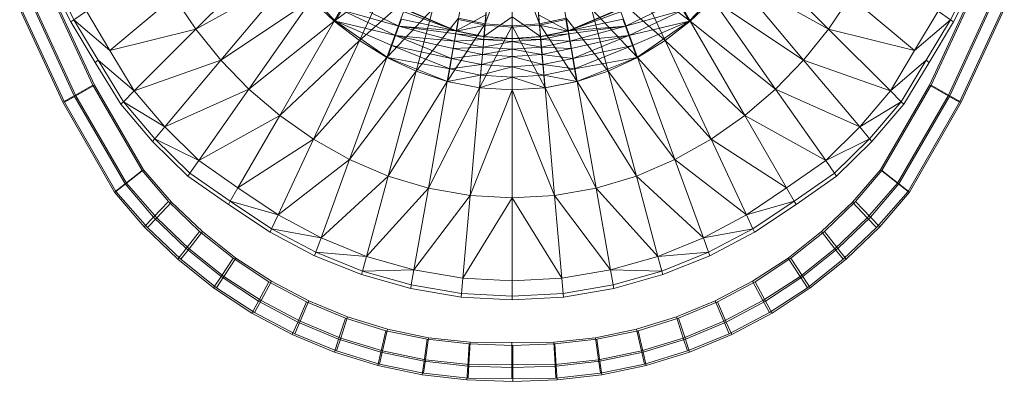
# Model space of a CAD drawing. Header units: metres. Extents: x 391.1 to 430.4, y 12.7 to 29.8.
# Tile 72 of 104: x 404.621 to 404.94, y 27.333 to 27.45. Entities that reach past the tile are written whole.
import ezdxf

# ---------------------------------------------------------------- set-up
doc = ezdxf.new("R2010")
doc.units = ezdxf.units.M
doc.layers.add('A-DETL-____-MBND', color=7, linetype='Continuous', lineweight=18)

# ---------------------------------------------------------------- blocks, each defined once
blk = doc.blocks.new('Family - Inodor PB-155417-02_SAN_P0')
at = {"layer": 'A-DETL-____-MBND', "color": 253, "true_color": 0xaaaaaa}
for p, q in [((0.12563, 0.13916), (0.10059, 0.11411)), ((0.19626, 0.13955), (0.19418, 0.11583)), ((0.20299, 0.13897), (0.19418, 0.11583)), ((0.20299, 0.13897), (0.20299, 0.1152)), ((0.20299, 0.13897), (0.2118, 0.11583)), ((0.20973, 0.13955), (0.2118, 0.11583)), ((0.28035, 0.13916), (0.3054, 0.11411)), ((0.15593, 0.135), (0.14538, 0.11674)), ((0.25005, 0.135), (0.2606, 0.11674)), ((0.10059, 0.11411), (0.13144, 0.13124)), ((0.13144, 0.13124), (0.10866, 0.1041)), ((0.13189, 0.13114), (0.14572, 0.11669)), ((0.27408, 0.13114), (0.26024, 0.11669)), ((0.27455, 0.13124), (0.29732, 0.1041)), ((0.3054, 0.11411), (0.27455, 0.13124)), ((0.06009, 0.11646), (0.0533, 0.1301)), ((0.05433, 0.13069), (0.06106, 0.11714)), ((0.14538, 0.11674), (0.16241, 0.12949)), ((0.16241, 0.12949), (0.15352, 0.11043)), ((0.24357, 0.12949), (0.25246, 0.11043)), ((0.2606, 0.11674), (0.24357, 0.12949)), ((0.35165, 0.13069), (0.34492, 0.11714)), ((0.35268, 0.1301), (0.34589, 0.11646)), ((0.0537, 0.12517), (0.0672, 0.09599)), ((0.0537, 0.12517), (0.0672, 0.09599)), ((0.05435, 0.12484), (0.06773, 0.09601)), ((0.06773, 0.09601), (0.05435, 0.12484)), ((0.05435, 0.12484), (0.06773, 0.09601)), ((0.05435, 0.12484), (0.06773, 0.09601)), ((0.09347, 0.12462), (0.07271, 0.1072)), ((0.09347, 0.12462), (0.10059, 0.11411)), ((0.15352, 0.11043), (0.16956, 0.12466)), ((0.16956, 0.12466), (0.16239, 0.10496)), ((0.23642, 0.12466), (0.24359, 0.10496)), ((0.25246, 0.11043), (0.23642, 0.12466)), ((0.31251, 0.12462), (0.3054, 0.11411)), ((0.31251, 0.12462), (0.33327, 0.1072)), ((0.33809, 0.09601), (0.35148, 0.12484)), ((0.35148, 0.12484), (0.33809, 0.09601)), ((0.33809, 0.09601), (0.35148, 0.12484)), ((0.33809, 0.09601), (0.35148, 0.12484)), ((0.33863, 0.09599), (0.35213, 0.12517)), ((0.33863, 0.09599), (0.35213, 0.12517)), ((0.04741, 0.12232), (0.06119, 0.09254)), ((0.04741, 0.12232), (0.06119, 0.09254)), ((0.06173, 0.09255), (0.04807, 0.12198)), ((0.06173, 0.09255), (0.04807, 0.12198)), ((0.10866, 0.1041), (0.13802, 0.12373)), ((0.13802, 0.12373), (0.1177, 0.09472)), ((0.13802, 0.12373), (0.14538, 0.11674)), ((0.14948, 0.12321), (0.1663, 0.1151)), ((0.14948, 0.12321), (0.1663, 0.1151)), ((0.25649, 0.12321), (0.23967, 0.1151)), ((0.23967, 0.1151), (0.25649, 0.12321)), ((0.26797, 0.12373), (0.2606, 0.11674)), ((0.26797, 0.12373), (0.28828, 0.09472)), ((0.29732, 0.1041), (0.26797, 0.12373)), ((0.35776, 0.12198), (0.3441, 0.09255)), ((0.35776, 0.12198), (0.3441, 0.09255)), ((0.34464, 0.09254), (0.35842, 0.12232)), ((0.34464, 0.09254), (0.35842, 0.12232)), ((0.04352, 0.12055), (0.05747, 0.09041)), ((0.04352, 0.12055), (0.05747, 0.09041)), ((0.05801, 0.09042), (0.04418, 0.12022)), ((0.05801, 0.09042), (0.04418, 0.12022)), ((0.06512, 0.11998), (0.06106, 0.11714)), ((0.06512, 0.11998), (0.07271, 0.1072)), ((0.14777, 0.12024), (0.14572, 0.11669)), ((0.14572, 0.11669), (0.14777, 0.12024)), ((0.14777, 0.12024), (0.16518, 0.11202)), ((0.14777, 0.12024), (0.1663, 0.1151)), ((0.14777, 0.12024), (0.1663, 0.1151)), ((0.14777, 0.12024), (0.16518, 0.11202)), ((0.17731, 0.12067), (0.16239, 0.10496)), ((0.16797, 0.11969), (0.18489, 0.11362)), ((0.16797, 0.11969), (0.18489, 0.11362)), ((0.16826, 0.12065), (0.18489, 0.11362)), ((0.16826, 0.12065), (0.18489, 0.11362)), ((0.16829, 0.12054), (0.18494, 0.11352)), ((0.17731, 0.12067), (0.1719, 0.1005)), ((0.18611, 0.1205), (0.18489, 0.11362)), ((0.18489, 0.11362), (0.18611, 0.1205)), ((0.18489, 0.11362), (0.19442, 0.11872)), ((0.18489, 0.11362), (0.19442, 0.11872)), ((0.19442, 0.11872), (0.19382, 0.11176)), ((0.19382, 0.11176), (0.19442, 0.11872)), ((0.19382, 0.11176), (0.20293, 0.11811)), ((0.19382, 0.11176), (0.20293, 0.11811)), ((0.19451, 0.11907), (0.19419, 0.11542)), ((0.19419, 0.11542), (0.19451, 0.11907)), ((0.20293, 0.11811), (0.20293, 0.11113)), ((0.20293, 0.11811), (0.21215, 0.11176)), ((0.20293, 0.11811), (0.20293, 0.11113)), ((0.20293, 0.11811), (0.21215, 0.11176)), ((0.20299, 0.11481), (0.20299, 0.11846)), ((0.20299, 0.11481), (0.20299, 0.11846)), ((0.21177, 0.11543), (0.21145, 0.11907)), ((0.21145, 0.11907), (0.21177, 0.11543)), ((0.21154, 0.11872), (0.21215, 0.11176)), ((0.21154, 0.11872), (0.22107, 0.11362)), ((0.21154, 0.11872), (0.21215, 0.11176)), ((0.21154, 0.11872), (0.22107, 0.11362)), ((0.21986, 0.1205), (0.22107, 0.11362)), ((0.21986, 0.1205), (0.22107, 0.11362)), ((0.23768, 0.12054), (0.22103, 0.11352)), ((0.2377, 0.12065), (0.22107, 0.11362)), ((0.22107, 0.11362), (0.2377, 0.12065)), ((0.22107, 0.11362), (0.23799, 0.11969)), ((0.22107, 0.11362), (0.23799, 0.11969)), ((0.22867, 0.12067), (0.23408, 0.1005)), ((0.22867, 0.12067), (0.24359, 0.10496)), ((0.23967, 0.1151), (0.2582, 0.12024)), ((0.23967, 0.1151), (0.2582, 0.12024)), ((0.2582, 0.12024), (0.24079, 0.11202)), ((0.24079, 0.11202), (0.2582, 0.12024)), ((0.2582, 0.12024), (0.26024, 0.11669)), ((0.2582, 0.12024), (0.26024, 0.11669)), ((0.34087, 0.11998), (0.33327, 0.1072)), ((0.34087, 0.11998), (0.34492, 0.11714)), ((0.36164, 0.12022), (0.34781, 0.09042)), ((0.36164, 0.12022), (0.34781, 0.09042)), ((0.34836, 0.09041), (0.3623, 0.12055)), ((0.34836, 0.09041), (0.3623, 0.12055)), ((0.06106, 0.11714), (0.06009, 0.11646)), ((0.06801, 0.10326), (0.06009, 0.11646)), ((0.06106, 0.11714), (0.06892, 0.10402)), ((0.07271, 0.1072), (0.06106, 0.11714)), ((0.1177, 0.09472), (0.14538, 0.11674)), ((0.14538, 0.11674), (0.1277, 0.0861)), ((0.14538, 0.11674), (0.15352, 0.11043)), ((0.14572, 0.11669), (0.16518, 0.11202)), ((0.14572, 0.11669), (0.16401, 0.1088)), ((0.14572, 0.11669), (0.16261, 0.10495)), ((0.14572, 0.11669), (0.16518, 0.11202)), ((0.14572, 0.11669), (0.16401, 0.1088)), ((0.1663, 0.1151), (0.16518, 0.11202)), ((0.16518, 0.11202), (0.1663, 0.1151)), ((0.16713, 0.11739), (0.1663, 0.1151)), ((0.1663, 0.1151), (0.16713, 0.11739)), ((0.1663, 0.1151), (0.18435, 0.11021)), ((0.1663, 0.1151), (0.18489, 0.11362)), ((0.1663, 0.1151), (0.18477, 0.11263)), ((0.1663, 0.1151), (0.18435, 0.11021)), ((0.1663, 0.1151), (0.18489, 0.11362)), ((0.1663, 0.1151), (0.18477, 0.11263)), ((0.16713, 0.11739), (0.18489, 0.11362)), ((0.16713, 0.11739), (0.18489, 0.11362)), ((0.18556, 0.11768), (0.1719, 0.1005)), ((0.18556, 0.11768), (0.18195, 0.09718)), ((0.19418, 0.11583), (0.18195, 0.09718)), ((0.18559, 0.11723), (0.18494, 0.11352)), ((0.18494, 0.11352), (0.18559, 0.11723)), ((0.18494, 0.11352), (0.19419, 0.11542)), ((0.18494, 0.11352), (0.19419, 0.11542)), ((0.18556, 0.11768), (0.19418, 0.11583)), ((0.18559, 0.11723), (0.19419, 0.11542)), ((0.18559, 0.11723), (0.19419, 0.11542)), ((0.19418, 0.11583), (0.19237, 0.09514)), ((0.20299, 0.1152), (0.19237, 0.09514)), ((0.19419, 0.11542), (0.19387, 0.11167)), ((0.19387, 0.11167), (0.19419, 0.11542)), ((0.19418, 0.11583), (0.20299, 0.1152)), ((0.19419, 0.11542), (0.20299, 0.11481)), ((0.19419, 0.11542), (0.20299, 0.11481)), ((0.2118, 0.11583), (0.20299, 0.1152)), ((0.20299, 0.11481), (0.21177, 0.11543)), ((0.20299, 0.11481), (0.21177, 0.11543)), ((0.20299, 0.1152), (0.20299, 0.09445)), ((0.20299, 0.1152), (0.21361, 0.09514)), ((0.20299, 0.11104), (0.20299, 0.11481)), ((0.20299, 0.11104), (0.20299, 0.11481)), ((0.22038, 0.11723), (0.21177, 0.11543)), ((0.21177, 0.11543), (0.22038, 0.11723)), ((0.21213, 0.11167), (0.21177, 0.11543)), ((0.21177, 0.11543), (0.22103, 0.11352)), ((0.21177, 0.11543), (0.21213, 0.11167)), ((0.21177, 0.11543), (0.22103, 0.11352)), ((0.22042, 0.11768), (0.2118, 0.11583)), ((0.2118, 0.11583), (0.21361, 0.09514)), ((0.2118, 0.11583), (0.22403, 0.09718)), ((0.22038, 0.11723), (0.22103, 0.11352)), ((0.22038, 0.11723), (0.22103, 0.11352)), ((0.22042, 0.11768), (0.22403, 0.09718)), ((0.22042, 0.11768), (0.23408, 0.1005)), ((0.22107, 0.11362), (0.23883, 0.11739)), ((0.22107, 0.11362), (0.23883, 0.11739)), ((0.22107, 0.11362), (0.23967, 0.1151)), ((0.22107, 0.11362), (0.23967, 0.1151)), ((0.23967, 0.1151), (0.22119, 0.11263)), ((0.22119, 0.11263), (0.23967, 0.1151)), ((0.23967, 0.1151), (0.22162, 0.11021)), ((0.22162, 0.11021), (0.23967, 0.1151)), ((0.23883, 0.11739), (0.23967, 0.1151)), ((0.23883, 0.11739), (0.23967, 0.1151)), ((0.23967, 0.1151), (0.24079, 0.11202)), ((0.23967, 0.1151), (0.24079, 0.11202)), ((0.24079, 0.11202), (0.26024, 0.11669)), ((0.24079, 0.11202), (0.26024, 0.11669)), ((0.26024, 0.11669), (0.24196, 0.1088)), ((0.24196, 0.1088), (0.26024, 0.11669)), ((0.26024, 0.11669), (0.24335, 0.10495)), ((0.2606, 0.11674), (0.25246, 0.11043)), ((0.2606, 0.11674), (0.27829, 0.0861)), ((0.28828, 0.09472), (0.2606, 0.11674)), ((0.33327, 0.1072), (0.34492, 0.11714)), ((0.34492, 0.11714), (0.33706, 0.10402)), ((0.34589, 0.11646), (0.33797, 0.10326)), ((0.34492, 0.11714), (0.34589, 0.11646)), ((0.07271, 0.1072), (0.10059, 0.11411)), ((0.10059, 0.11411), (0.08058, 0.0941)), ((0.10059, 0.11411), (0.10866, 0.1041)), ((0.16518, 0.11202), (0.16401, 0.1088)), ((0.16401, 0.1088), (0.16518, 0.11202)), ((0.16518, 0.11202), (0.18335, 0.10458)), ((0.16518, 0.11202), (0.18435, 0.11021)), ((0.16518, 0.11202), (0.18392, 0.10781)), ((0.16518, 0.11202), (0.18335, 0.10458)), ((0.16518, 0.11202), (0.18435, 0.11021)), ((0.16518, 0.11202), (0.18392, 0.10781)), ((0.18477, 0.11263), (0.18435, 0.11021)), ((0.18435, 0.11021), (0.18477, 0.11263)), ((0.18489, 0.11362), (0.18477, 0.11263)), ((0.18477, 0.11263), (0.18489, 0.11362)), ((0.18477, 0.11263), (0.19378, 0.11077)), ((0.18477, 0.11263), (0.19382, 0.11176)), ((0.18477, 0.11263), (0.19382, 0.11176)), ((0.18477, 0.11263), (0.19378, 0.11077)), ((0.18489, 0.11362), (0.19382, 0.11176)), ((0.18489, 0.11362), (0.19382, 0.11176)), ((0.18494, 0.11352), (0.19387, 0.11167)), ((0.19382, 0.11176), (0.19378, 0.11077)), ((0.19378, 0.11077), (0.19382, 0.11176)), ((0.19382, 0.11176), (0.20293, 0.11113)), ((0.19382, 0.11176), (0.20293, 0.11113)), ((0.19387, 0.11167), (0.20299, 0.11104)), ((0.21215, 0.11176), (0.20293, 0.11113)), ((0.20293, 0.11113), (0.21215, 0.11176)), ((0.20299, 0.11104), (0.21213, 0.11167)), ((0.22103, 0.11352), (0.21213, 0.11167)), ((0.22107, 0.11362), (0.21215, 0.11176)), ((0.21215, 0.11176), (0.22107, 0.11362)), ((0.21215, 0.11176), (0.22119, 0.11263)), ((0.21215, 0.11176), (0.22119, 0.11263)), ((0.21215, 0.11176), (0.21218, 0.11077)), ((0.21215, 0.11176), (0.21218, 0.11077)), ((0.22119, 0.11263), (0.21218, 0.11077)), ((0.21218, 0.11077), (0.22119, 0.11263)), ((0.22107, 0.11362), (0.22119, 0.11263)), ((0.22107, 0.11362), (0.22119, 0.11263)), ((0.22119, 0.11263), (0.22162, 0.11021)), ((0.22119, 0.11263), (0.22162, 0.11021)), ((0.22162, 0.11021), (0.24079, 0.11202)), ((0.22162, 0.11021), (0.24079, 0.11202)), ((0.24079, 0.11202), (0.22204, 0.10781)), ((0.22204, 0.10781), (0.24079, 0.11202)), ((0.24079, 0.11202), (0.22261, 0.10458)), ((0.22261, 0.10458), (0.24079, 0.11202)), ((0.24079, 0.11202), (0.24196, 0.1088)), ((0.24079, 0.11202), (0.24196, 0.1088)), ((0.3054, 0.11411), (0.29732, 0.1041)), ((0.3054, 0.11411), (0.32541, 0.0941)), ((0.33327, 0.1072), (0.3054, 0.11411)), ((0.1277, 0.0861), (0.15352, 0.11043)), ((0.15352, 0.11043), (0.1386, 0.07843)), ((0.15352, 0.11043), (0.16239, 0.10496)), ((0.16401, 0.1088), (0.16261, 0.10495)), ((0.16261, 0.10495), (0.16401, 0.1088)), ((0.16401, 0.1088), (0.18276, 0.10122)), ((0.16401, 0.1088), (0.18335, 0.10458)), ((0.16401, 0.1088), (0.18335, 0.10458)), ((0.16401, 0.1088), (0.18276, 0.10122)), ((0.18435, 0.11021), (0.18392, 0.10781)), ((0.18392, 0.10781), (0.18435, 0.11021)), ((0.18435, 0.11021), (0.19378, 0.11077)), ((0.18435, 0.11021), (0.19378, 0.11077)), ((0.18435, 0.11021), (0.19357, 0.10832)), ((0.18435, 0.11021), (0.19357, 0.10832)), ((0.19378, 0.11077), (0.19357, 0.10832)), ((0.19357, 0.10832), (0.19378, 0.11077)), ((0.19357, 0.10832), (0.20299, 0.11013)), ((0.19357, 0.10832), (0.20299, 0.11013)), ((0.19378, 0.11077), (0.20293, 0.11113)), ((0.19378, 0.11077), (0.20293, 0.11113)), ((0.19378, 0.11077), (0.20299, 0.11013)), ((0.19378, 0.11077), (0.20299, 0.11013)), ((0.20293, 0.11113), (0.20299, 0.11013)), ((0.20293, 0.11113), (0.21218, 0.11077)), ((0.20293, 0.11113), (0.20299, 0.11013)), ((0.20293, 0.11113), (0.21218, 0.11077)), ((0.21218, 0.11077), (0.20299, 0.11013)), ((0.20299, 0.11013), (0.21218, 0.11077)), ((0.20299, 0.11013), (0.20299, 0.10768)), ((0.20299, 0.10768), (0.20299, 0.11013)), ((0.20299, 0.11013), (0.2124, 0.10832)), ((0.20299, 0.11013), (0.2124, 0.10832)), ((0.21218, 0.11077), (0.2124, 0.10832)), ((0.21218, 0.11077), (0.22162, 0.11021)), ((0.21218, 0.11077), (0.2124, 0.10832)), ((0.21218, 0.11077), (0.22162, 0.11021)), ((0.22162, 0.11021), (0.2124, 0.10832)), ((0.2124, 0.10832), (0.22162, 0.11021)), ((0.22162, 0.11021), (0.22204, 0.10781)), ((0.22162, 0.11021), (0.22204, 0.10781)), ((0.22261, 0.10458), (0.24196, 0.1088)), ((0.22261, 0.10458), (0.24196, 0.1088)), ((0.24196, 0.1088), (0.2232, 0.10122)), ((0.2232, 0.10122), (0.24196, 0.1088)), ((0.24196, 0.1088), (0.24335, 0.10495)), ((0.24196, 0.1088), (0.24335, 0.10495)), ((0.25246, 0.11043), (0.24359, 0.10496)), ((0.25246, 0.11043), (0.26738, 0.07843)), ((0.27829, 0.0861), (0.25246, 0.11043)), ((0.07271, 0.1072), (0.08058, 0.0941)), ((0.18392, 0.10781), (0.18335, 0.10458)), ((0.18335, 0.10458), (0.18392, 0.10781)), ((0.18335, 0.10458), (0.19336, 0.10589)), ((0.18335, 0.10458), (0.19336, 0.10589)), ((0.18392, 0.10781), (0.19357, 0.10832)), ((0.18392, 0.10781), (0.19357, 0.10832)), ((0.18392, 0.10781), (0.19336, 0.10589)), ((0.18392, 0.10781), (0.19336, 0.10589)), ((0.19336, 0.10589), (0.19307, 0.10263)), ((0.19307, 0.10263), (0.19336, 0.10589)), ((0.19307, 0.10263), (0.20299, 0.10524)), ((0.19307, 0.10263), (0.20299, 0.10524)), ((0.19357, 0.10832), (0.19336, 0.10589)), ((0.19336, 0.10589), (0.19357, 0.10832)), ((0.19336, 0.10589), (0.20299, 0.10768)), ((0.19336, 0.10589), (0.20299, 0.10768)), ((0.19336, 0.10589), (0.20299, 0.10524)), ((0.19336, 0.10589), (0.20299, 0.10524)), ((0.19357, 0.10832), (0.20299, 0.10768)), ((0.19357, 0.10832), (0.20299, 0.10768)), ((0.20299, 0.10768), (0.2124, 0.10832)), ((0.20299, 0.10768), (0.2124, 0.10832)), ((0.20299, 0.10768), (0.20299, 0.10524)), ((0.20299, 0.10524), (0.20299, 0.10768)), ((0.20299, 0.10768), (0.21261, 0.10589)), ((0.20299, 0.10768), (0.21261, 0.10589)), ((0.20299, 0.10524), (0.21261, 0.10589)), ((0.20299, 0.10524), (0.21261, 0.10589)), ((0.20299, 0.10524), (0.20299, 0.10196)), ((0.20299, 0.10196), (0.20299, 0.10524)), ((0.20299, 0.10524), (0.2129, 0.10263)), ((0.20299, 0.10524), (0.2129, 0.10263)), ((0.2124, 0.10832), (0.21261, 0.10589)), ((0.2124, 0.10832), (0.22204, 0.10781)), ((0.2124, 0.10832), (0.21261, 0.10589)), ((0.2124, 0.10832), (0.22204, 0.10781)), ((0.22204, 0.10781), (0.21261, 0.10589)), ((0.21261, 0.10589), (0.22204, 0.10781)), ((0.21261, 0.10589), (0.2129, 0.10263)), ((0.21261, 0.10589), (0.22261, 0.10458)), ((0.21261, 0.10589), (0.2129, 0.10263)), ((0.21261, 0.10589), (0.22261, 0.10458)), ((0.22204, 0.10781), (0.22261, 0.10458)), ((0.22204, 0.10781), (0.22261, 0.10458)), ((0.33327, 0.1072), (0.32541, 0.0941)), ((0.06892, 0.10402), (0.06801, 0.10326)), ((0.07624, 0.08977), (0.06801, 0.10326)), ((0.06892, 0.10402), (0.07708, 0.0906)), ((0.08058, 0.0941), (0.06892, 0.10402)), ((0.08058, 0.0941), (0.10866, 0.1041)), ((0.10866, 0.1041), (0.09047, 0.08242)), ((0.10866, 0.1041), (0.1177, 0.09472)), ((0.1386, 0.07843), (0.16239, 0.10496)), ((0.16239, 0.10496), (0.15034, 0.07185)), ((0.16239, 0.10496), (0.1719, 0.1005)), ((0.16261, 0.10495), (0.18276, 0.10122)), ((0.16261, 0.10495), (0.18276, 0.10122)), ((0.16261, 0.10495), (0.18206, 0.09718)), ((0.18335, 0.10458), (0.18276, 0.10122)), ((0.18276, 0.10122), (0.18335, 0.10458)), ((0.18276, 0.10122), (0.19307, 0.10263)), ((0.18276, 0.10122), (0.19307, 0.10263)), ((0.18335, 0.10458), (0.19307, 0.10263)), ((0.18335, 0.10458), (0.19307, 0.10263)), ((0.19307, 0.10263), (0.19277, 0.09922)), ((0.19277, 0.09922), (0.19307, 0.10263)), ((0.19307, 0.10263), (0.20299, 0.10196)), ((0.19307, 0.10263), (0.20299, 0.10196)), ((0.20299, 0.10196), (0.2129, 0.10263)), ((0.20299, 0.10196), (0.2129, 0.10263)), ((0.22261, 0.10458), (0.2129, 0.10263)), ((0.2129, 0.10263), (0.22261, 0.10458)), ((0.2129, 0.10263), (0.21319, 0.09922)), ((0.2129, 0.10263), (0.2232, 0.10122)), ((0.2129, 0.10263), (0.21319, 0.09922)), ((0.2129, 0.10263), (0.2232, 0.10122)), ((0.22261, 0.10458), (0.2232, 0.10122)), ((0.22261, 0.10458), (0.2232, 0.10122)), ((0.2232, 0.10122), (0.24335, 0.10495)), ((0.2232, 0.10122), (0.24335, 0.10495)), ((0.24335, 0.10495), (0.22391, 0.09718)), ((0.24359, 0.10496), (0.23408, 0.1005)), ((0.24359, 0.10496), (0.25565, 0.07185)), ((0.26738, 0.07843), (0.24359, 0.10496)), ((0.29732, 0.1041), (0.28828, 0.09472)), ((0.29732, 0.1041), (0.31551, 0.08242)), ((0.32541, 0.0941), (0.29732, 0.1041)), ((0.32541, 0.0941), (0.33706, 0.10402)), ((0.33706, 0.10402), (0.32891, 0.0906)), ((0.33797, 0.10326), (0.32974, 0.08977)), ((0.33706, 0.10402), (0.33797, 0.10326)), ((0.1719, 0.1005), (0.15034, 0.07185)), ((0.1719, 0.1005), (0.1628, 0.06653)), ((0.1719, 0.1005), (0.18195, 0.09718)), ((0.18276, 0.10122), (0.18206, 0.09718)), ((0.18206, 0.09718), (0.18276, 0.10122)), ((0.18206, 0.09718), (0.19277, 0.09922)), ((0.18206, 0.09718), (0.19277, 0.09922)), ((0.18276, 0.10122), (0.19277, 0.09922)), ((0.18276, 0.10122), (0.19277, 0.09922)), ((0.19277, 0.09922), (0.19242, 0.09514)), ((0.19242, 0.09514), (0.19277, 0.09922)), ((0.19277, 0.09922), (0.20299, 0.10196)), ((0.19277, 0.09922), (0.20299, 0.10196)), ((0.19277, 0.09922), (0.20299, 0.09854)), ((0.19277, 0.09922), (0.20299, 0.09854)), ((0.20299, 0.10196), (0.20299, 0.09854)), ((0.20299, 0.09854), (0.20299, 0.10196)), ((0.20299, 0.10196), (0.21319, 0.09922)), ((0.20299, 0.10196), (0.21319, 0.09922)), ((0.20299, 0.09854), (0.21319, 0.09922)), ((0.20299, 0.09854), (0.21319, 0.09922)), ((0.2232, 0.10122), (0.21319, 0.09922)), ((0.21319, 0.09922), (0.2232, 0.10122)), ((0.21319, 0.09922), (0.21355, 0.09514)), ((0.21319, 0.09922), (0.22391, 0.09718)), ((0.21319, 0.09922), (0.21355, 0.09514)), ((0.21319, 0.09922), (0.22391, 0.09718)), ((0.2232, 0.10122), (0.22391, 0.09718)), ((0.2232, 0.10122), (0.22391, 0.09718)), ((0.23408, 0.1005), (0.22403, 0.09718)), ((0.23408, 0.1005), (0.24318, 0.06653)), ((0.23408, 0.1005), (0.25565, 0.07185)), ((0.06119, 0.09254), (0.0672, 0.09599)), ((0.0672, 0.09599), (0.06119, 0.09254)), ((0.06173, 0.09255), (0.06773, 0.09601)), ((0.06773, 0.09601), (0.06173, 0.09255)), ((0.0672, 0.09599), (0.08315, 0.06832)), ((0.0672, 0.09599), (0.08315, 0.06832)), ((0.06773, 0.09601), (0.08357, 0.06857)), ((0.08357, 0.06857), (0.06773, 0.09601)), ((0.06773, 0.09601), (0.08357, 0.06857)), ((0.06773, 0.09601), (0.08357, 0.06857)), ((0.18195, 0.09718), (0.1628, 0.06653)), ((0.18195, 0.09718), (0.17586, 0.06262)), ((0.18195, 0.09718), (0.19237, 0.09514)), ((0.18206, 0.09718), (0.19242, 0.09514)), ((0.19242, 0.09514), (0.20299, 0.09854)), ((0.19242, 0.09514), (0.20299, 0.09854)), ((0.20299, 0.09854), (0.20299, 0.09445)), ((0.20299, 0.09854), (0.21355, 0.09514)), ((0.20299, 0.09854), (0.20299, 0.09445)), ((0.20299, 0.09854), (0.21355, 0.09514)), ((0.22391, 0.09718), (0.21355, 0.09514)), ((0.22403, 0.09718), (0.21361, 0.09514)), ((0.22403, 0.09718), (0.23013, 0.06262)), ((0.22403, 0.09718), (0.24318, 0.06653)), ((0.32226, 0.06857), (0.33809, 0.09601)), ((0.33809, 0.09601), (0.32226, 0.06857)), ((0.32226, 0.06857), (0.33809, 0.09601)), ((0.32226, 0.06857), (0.33809, 0.09601)), ((0.32267, 0.06832), (0.33863, 0.09599)), ((0.32267, 0.06832), (0.33863, 0.09599)), ((0.3441, 0.09255), (0.33809, 0.09601)), ((0.33809, 0.09601), (0.3441, 0.09255)), ((0.34464, 0.09254), (0.33863, 0.09599)), ((0.33863, 0.09599), (0.34464, 0.09254)), ((0.05747, 0.09041), (0.06119, 0.09254)), ((0.06119, 0.09254), (0.05747, 0.09041)), ((0.05801, 0.09042), (0.06173, 0.09255)), ((0.06173, 0.09255), (0.05801, 0.09042)), ((0.06119, 0.09254), (0.07764, 0.06401)), ((0.06119, 0.09254), (0.07764, 0.06401)), ((0.07808, 0.06423), (0.06173, 0.09255)), ((0.07808, 0.06423), (0.06173, 0.09255)), ((0.08058, 0.0941), (0.07708, 0.0906)), ((0.08058, 0.0941), (0.09047, 0.08242)), ((0.09047, 0.08242), (0.1177, 0.09472)), ((0.1177, 0.09472), (0.10148, 0.07154)), ((0.1177, 0.09472), (0.1277, 0.0861)), ((0.19237, 0.09514), (0.17586, 0.06262)), ((0.19237, 0.09514), (0.18932, 0.06022)), ((0.20299, 0.09445), (0.18932, 0.06022)), ((0.19237, 0.09514), (0.20299, 0.09445)), ((0.19242, 0.09514), (0.20299, 0.09445)), ((0.21361, 0.09514), (0.20299, 0.09445)), ((0.21355, 0.09514), (0.20299, 0.09445)), ((0.20299, 0.09445), (0.20299, 0.05941)), ((0.20299, 0.09445), (0.21667, 0.06022)), ((0.21361, 0.09514), (0.21667, 0.06022)), ((0.21361, 0.09514), (0.23013, 0.06262)), ((0.28828, 0.09472), (0.27829, 0.0861)), ((0.28828, 0.09472), (0.3045, 0.07154)), ((0.31551, 0.08242), (0.28828, 0.09472)), ((0.32541, 0.0941), (0.31551, 0.08242)), ((0.32541, 0.0941), (0.32891, 0.0906)), ((0.3441, 0.09255), (0.32775, 0.06423)), ((0.3441, 0.09255), (0.32775, 0.06423)), ((0.32819, 0.06401), (0.34464, 0.09254)), ((0.32819, 0.06401), (0.34464, 0.09254)), ((0.34781, 0.09042), (0.3441, 0.09255)), ((0.3441, 0.09255), (0.34781, 0.09042)), ((0.34836, 0.09041), (0.34464, 0.09254)), ((0.34464, 0.09254), (0.34836, 0.09041)), ((0.05747, 0.09041), (0.07423, 0.06135)), ((0.05747, 0.09041), (0.07423, 0.06135)), ((0.07468, 0.06155), (0.05801, 0.09042)), ((0.07468, 0.06155), (0.05801, 0.09042)), ((0.07708, 0.0906), (0.07624, 0.08977)), ((0.08653, 0.07772), (0.07624, 0.08977)), ((0.07708, 0.0906), (0.08729, 0.07863)), ((0.09047, 0.08242), (0.07708, 0.0906)), ((0.31551, 0.08242), (0.32891, 0.0906)), ((0.32891, 0.0906), (0.31869, 0.07863)), ((0.32974, 0.08977), (0.31945, 0.07772)), ((0.32891, 0.0906), (0.32974, 0.08977)), ((0.34781, 0.09042), (0.33115, 0.06155)), ((0.34781, 0.09042), (0.33115, 0.06155)), ((0.3316, 0.06135), (0.34836, 0.09041)), ((0.3316, 0.06135), (0.34836, 0.09041)), ((0.10148, 0.07154), (0.1277, 0.0861)), ((0.1277, 0.0861), (0.11416, 0.06265)), ((0.1277, 0.0861), (0.1386, 0.07843)), ((0.27829, 0.0861), (0.26738, 0.07843)), ((0.27829, 0.0861), (0.29183, 0.06265)), ((0.3045, 0.07154), (0.27829, 0.0861)), ((0.09047, 0.08242), (0.08729, 0.07863)), ((0.09047, 0.08242), (0.10148, 0.07154)), ((0.31551, 0.08242), (0.3045, 0.07154)), ((0.31551, 0.08242), (0.31869, 0.07863)), ((0.08729, 0.07863), (0.08653, 0.07772)), ((0.09796, 0.06652), (0.08653, 0.07772)), ((0.08729, 0.07863), (0.09864, 0.06749)), ((0.10148, 0.07154), (0.08729, 0.07863)), ((0.11416, 0.06265), (0.1386, 0.07843)), ((0.1386, 0.07843), (0.12717, 0.05392)), ((0.1386, 0.07843), (0.15034, 0.07185)), ((0.26738, 0.07843), (0.25565, 0.07185)), ((0.26738, 0.07843), (0.27881, 0.05392)), ((0.29183, 0.06265), (0.26738, 0.07843)), ((0.3045, 0.07154), (0.31869, 0.07863)), ((0.31869, 0.07863), (0.30734, 0.06749)), ((0.31945, 0.07772), (0.30802, 0.06652)), ((0.31869, 0.07863), (0.31945, 0.07772)), ((0.10148, 0.07154), (0.09864, 0.06749)), ((0.10148, 0.07154), (0.11416, 0.06265)), ((0.15034, 0.07185), (0.12717, 0.05392)), ((0.15034, 0.07185), (0.1411, 0.04648)), ((0.15034, 0.07185), (0.1628, 0.06653)), ((0.25565, 0.07185), (0.24318, 0.06653)), ((0.25565, 0.07185), (0.26488, 0.04648)), ((0.25565, 0.07185), (0.27881, 0.05392)), ((0.3045, 0.07154), (0.29183, 0.06265)), ((0.3045, 0.07154), (0.30734, 0.06749)), ((0.07764, 0.06401), (0.08315, 0.06832)), ((0.08315, 0.06832), (0.07764, 0.06401)), ((0.07808, 0.06423), (0.08357, 0.06857)), ((0.08357, 0.06857), (0.07808, 0.06423)), ((0.08315, 0.06832), (0.09174, 0.05827)), ((0.08315, 0.06832), (0.09174, 0.05827)), ((0.08357, 0.06857), (0.09272, 0.05809)), ((0.09272, 0.05809), (0.08357, 0.06857)), ((0.08357, 0.06857), (0.09272, 0.05809)), ((0.08357, 0.06857), (0.09272, 0.05809)), ((0.09864, 0.06749), (0.09796, 0.06652)), ((0.09864, 0.06749), (0.11168, 0.05837)), ((0.30734, 0.06749), (0.2943, 0.05837)), ((0.30734, 0.06749), (0.30802, 0.06652)), ((0.31311, 0.05809), (0.32226, 0.06857)), ((0.32226, 0.06857), (0.31311, 0.05809)), ((0.31311, 0.05809), (0.32226, 0.06857)), ((0.31311, 0.05809), (0.32226, 0.06857)), ((0.31409, 0.05827), (0.32267, 0.06832)), ((0.31409, 0.05827), (0.32267, 0.06832)), ((0.32775, 0.06423), (0.32226, 0.06857)), ((0.32226, 0.06857), (0.32775, 0.06423)), ((0.32819, 0.06401), (0.32267, 0.06832)), ((0.32267, 0.06832), (0.32819, 0.06401)), ((0.07423, 0.06135), (0.07764, 0.06401)), ((0.07764, 0.06401), (0.07423, 0.06135)), ((0.07468, 0.06155), (0.07808, 0.06423)), ((0.07808, 0.06423), (0.07468, 0.06155)), ((0.07764, 0.06401), (0.08687, 0.0532)), ((0.07764, 0.06401), (0.08687, 0.0532)), ((0.08789, 0.05299), (0.07808, 0.06423)), ((0.08789, 0.05299), (0.07808, 0.06423)), ((0.11109, 0.05734), (0.09796, 0.06652)), ((0.1628, 0.06653), (0.1411, 0.04648)), ((0.1628, 0.06653), (0.15583, 0.0405)), ((0.1628, 0.06653), (0.17586, 0.06262)), ((0.24318, 0.06653), (0.23013, 0.06262)), ((0.24318, 0.06653), (0.25015, 0.0405)), ((0.24318, 0.06653), (0.26488, 0.04648)), ((0.30802, 0.06652), (0.29489, 0.05734)), ((0.32775, 0.06423), (0.31794, 0.05299)), ((0.32775, 0.06423), (0.31794, 0.05299)), ((0.31895, 0.0532), (0.32819, 0.06401)), ((0.31895, 0.0532), (0.32819, 0.06401)), ((0.33115, 0.06155), (0.32775, 0.06423)), ((0.32775, 0.06423), (0.33115, 0.06155)), ((0.3316, 0.06135), (0.32819, 0.06401)), ((0.32819, 0.06401), (0.3316, 0.06135)), ((0.07423, 0.06135), (0.08387, 0.05007)), ((0.07423, 0.06135), (0.08387, 0.05007)), ((0.0849, 0.04983), (0.07468, 0.06155)), ((0.0849, 0.04983), (0.07468, 0.06155)), ((0.11416, 0.06265), (0.11168, 0.05837)), ((0.11416, 0.06265), (0.12717, 0.05392)), ((0.17586, 0.06262), (0.15583, 0.0405)), ((0.17586, 0.06262), (0.17118, 0.03611)), ((0.17586, 0.06262), (0.18932, 0.06022)), ((0.23013, 0.06262), (0.21667, 0.06022)), ((0.23013, 0.06262), (0.2348, 0.03611)), ((0.23013, 0.06262), (0.25015, 0.0405)), ((0.29183, 0.06265), (0.27881, 0.05392)), ((0.29183, 0.06265), (0.2943, 0.05837)), ((0.33115, 0.06155), (0.32092, 0.04983)), ((0.33115, 0.06155), (0.32092, 0.04983)), ((0.32196, 0.05007), (0.3316, 0.06135)), ((0.32196, 0.05007), (0.3316, 0.06135)), ((0.08687, 0.0532), (0.09174, 0.05827)), ((0.09174, 0.05827), (0.08687, 0.0532)), ((0.08789, 0.05299), (0.09272, 0.05809)), ((0.09272, 0.05809), (0.08789, 0.05299)), ((0.09174, 0.05827), (0.10179, 0.04857)), ((0.09174, 0.05827), (0.10179, 0.04857)), ((0.09272, 0.05809), (0.10272, 0.04853)), ((0.10272, 0.04853), (0.09272, 0.05809)), ((0.09272, 0.05809), (0.10272, 0.04853)), ((0.09272, 0.05809), (0.10272, 0.04853)), ((0.11168, 0.05837), (0.11109, 0.05734)), ((0.11168, 0.05837), (0.12508, 0.04943)), ((0.12717, 0.05392), (0.11168, 0.05837)), ((0.18932, 0.06022), (0.17118, 0.03611)), ((0.18932, 0.06022), (0.18697, 0.03343)), ((0.20299, 0.05941), (0.18697, 0.03343)), ((0.18932, 0.06022), (0.20299, 0.05941)), ((0.21667, 0.06022), (0.20299, 0.05941)), ((0.20299, 0.05941), (0.20299, 0.03253)), ((0.20299, 0.05941), (0.21901, 0.03343)), ((0.21667, 0.06022), (0.21901, 0.03343)), ((0.21667, 0.06022), (0.2348, 0.03611)), ((0.27881, 0.05392), (0.2943, 0.05837)), ((0.2943, 0.05837), (0.2809, 0.04943)), ((0.2943, 0.05837), (0.29489, 0.05734)), ((0.3031, 0.04853), (0.31311, 0.05809)), ((0.31311, 0.05809), (0.3031, 0.04853)), ((0.3031, 0.04853), (0.31311, 0.05809)), ((0.3031, 0.04853), (0.31311, 0.05809)), ((0.30404, 0.04857), (0.31409, 0.05827)), ((0.30404, 0.04857), (0.31409, 0.05827)), ((0.31794, 0.05299), (0.31311, 0.05809)), ((0.31311, 0.05809), (0.31794, 0.05299)), ((0.31895, 0.0532), (0.31409, 0.05827)), ((0.31409, 0.05827), (0.31895, 0.0532)), ((0.12458, 0.04836), (0.11109, 0.05734)), ((0.29489, 0.05734), (0.2814, 0.04836)), ((0.08387, 0.05007), (0.08687, 0.0532)), ((0.08687, 0.0532), (0.08387, 0.05007)), ((0.0849, 0.04983), (0.08789, 0.05299)), ((0.08789, 0.05299), (0.0849, 0.04983)), ((0.08687, 0.0532), (0.09739, 0.04304)), ((0.08687, 0.0532), (0.09739, 0.04304)), ((0.09836, 0.04298), (0.08789, 0.05299)), ((0.09836, 0.04298), (0.08789, 0.05299)), ((0.12717, 0.05392), (0.12508, 0.04943)), ((0.12717, 0.05392), (0.1411, 0.04648)), ((0.27881, 0.05392), (0.26488, 0.04648)), ((0.27881, 0.05392), (0.2809, 0.04943)), ((0.31794, 0.05299), (0.30747, 0.04298)), ((0.31794, 0.05299), (0.30747, 0.04298)), ((0.30844, 0.04304), (0.31895, 0.0532)), ((0.30844, 0.04304), (0.31895, 0.0532)), ((0.32092, 0.04983), (0.31794, 0.05299)), ((0.31794, 0.05299), (0.32092, 0.04983)), ((0.32196, 0.05007), (0.31895, 0.0532)), ((0.31895, 0.0532), (0.32196, 0.05007)), ((0.08387, 0.05007), (0.09468, 0.03963)), ((0.08387, 0.05007), (0.09468, 0.03963)), ((0.09566, 0.03955), (0.0849, 0.04983)), ((0.09566, 0.03955), (0.0849, 0.04983)), ((0.09739, 0.04304), (0.10179, 0.04857)), ((0.10179, 0.04857), (0.09739, 0.04304)), ((0.09836, 0.04298), (0.10272, 0.04853)), ((0.10272, 0.04853), (0.09836, 0.04298)), ((0.10179, 0.04857), (0.11263, 0.03987)), ((0.10179, 0.04857), (0.11263, 0.03987)), ((0.10272, 0.04853), (0.11352, 0.03995)), ((0.11352, 0.03995), (0.10272, 0.04853)), ((0.10272, 0.04853), (0.11352, 0.03995)), ((0.10272, 0.04853), (0.11352, 0.03995)), ((0.12508, 0.04943), (0.12458, 0.04836)), ((0.139, 0.04072), (0.12458, 0.04836)), ((0.12508, 0.04943), (0.13941, 0.04183)), ((0.1411, 0.04648), (0.12508, 0.04943)), ((0.26488, 0.04648), (0.2809, 0.04943)), ((0.2809, 0.04943), (0.26657, 0.04183)), ((0.2814, 0.04836), (0.26698, 0.04072)), ((0.2809, 0.04943), (0.2814, 0.04836)), ((0.29231, 0.03995), (0.3031, 0.04853)), ((0.3031, 0.04853), (0.29231, 0.03995)), ((0.29231, 0.03995), (0.3031, 0.04853)), ((0.29231, 0.03995), (0.3031, 0.04853)), ((0.2932, 0.03987), (0.30404, 0.04857)), ((0.2932, 0.03987), (0.30404, 0.04857)), ((0.30747, 0.04298), (0.3031, 0.04853)), ((0.3031, 0.04853), (0.30747, 0.04298)), ((0.30844, 0.04304), (0.30404, 0.04857)), ((0.30404, 0.04857), (0.30844, 0.04304)), ((0.32092, 0.04983), (0.31017, 0.03955)), ((0.32092, 0.04983), (0.31017, 0.03955)), ((0.31115, 0.03963), (0.32196, 0.05007)), ((0.31115, 0.03963), (0.32196, 0.05007)), ((0.1411, 0.04648), (0.13941, 0.04183)), ((0.1411, 0.04648), (0.15583, 0.0405)), ((0.26488, 0.04648), (0.25015, 0.0405)), ((0.26488, 0.04648), (0.26657, 0.04183)), ((0.09468, 0.03963), (0.09739, 0.04304)), ((0.09739, 0.04304), (0.09468, 0.03963)), ((0.09566, 0.03955), (0.09836, 0.04298)), ((0.09836, 0.04298), (0.09566, 0.03955)), ((0.09739, 0.04304), (0.10873, 0.03394)), ((0.09739, 0.04304), (0.10873, 0.03394)), ((0.10964, 0.03401), (0.09836, 0.04298)), ((0.10964, 0.03401), (0.09836, 0.04298)), ((0.13941, 0.04183), (0.139, 0.04072)), ((0.13941, 0.04183), (0.15455, 0.03573)), ((0.15583, 0.0405), (0.13941, 0.04183)), ((0.25015, 0.0405), (0.26657, 0.04183)), ((0.26657, 0.04183), (0.25143, 0.03573)), ((0.26657, 0.04183), (0.26698, 0.04072)), ((0.30747, 0.04298), (0.29618, 0.03401)), ((0.30747, 0.04298), (0.29618, 0.03401)), ((0.2971, 0.03394), (0.30844, 0.04304)), ((0.2971, 0.03394), (0.30844, 0.04304)), ((0.31017, 0.03955), (0.30747, 0.04298)), ((0.30747, 0.04298), (0.31017, 0.03955)), ((0.31115, 0.03963), (0.30844, 0.04304)), ((0.30844, 0.04304), (0.31115, 0.03963)), ((0.09468, 0.03963), (0.10632, 0.03028)), ((0.09468, 0.03963), (0.10632, 0.03028)), ((0.10725, 0.03034), (0.09566, 0.03955)), ((0.10725, 0.03034), (0.09566, 0.03955)), ((0.10873, 0.03394), (0.11263, 0.03987)), ((0.11263, 0.03987), (0.10873, 0.03394)), ((0.10964, 0.03401), (0.11352, 0.03995)), ((0.11352, 0.03995), (0.10964, 0.03401)), ((0.11263, 0.03987), (0.12418, 0.03224)), ((0.11263, 0.03987), (0.12418, 0.03224)), ((0.11352, 0.03995), (0.125, 0.03245)), ((0.125, 0.03245), (0.11352, 0.03995)), ((0.11352, 0.03995), (0.125, 0.03245)), ((0.11352, 0.03995), (0.125, 0.03245)), ((0.15424, 0.03458), (0.139, 0.04072)), ((0.15583, 0.0405), (0.15455, 0.03573)), ((0.15583, 0.0405), (0.17118, 0.03611)), ((0.25015, 0.0405), (0.2348, 0.03611)), ((0.25015, 0.0405), (0.25143, 0.03573)), ((0.26698, 0.04072), (0.25174, 0.03458)), ((0.28083, 0.03245), (0.29231, 0.03995)), ((0.29231, 0.03995), (0.28083, 0.03245)), ((0.28083, 0.03245), (0.29231, 0.03995)), ((0.28083, 0.03245), (0.29231, 0.03995)), ((0.28165, 0.03224), (0.2932, 0.03987)), ((0.28165, 0.03224), (0.2932, 0.03987)), ((0.29618, 0.03401), (0.29231, 0.03995)), ((0.29231, 0.03995), (0.29618, 0.03401)), ((0.2971, 0.03394), (0.2932, 0.03987)), ((0.2932, 0.03987), (0.2971, 0.03394)), ((0.31017, 0.03955), (0.29858, 0.03034)), ((0.31017, 0.03955), (0.29858, 0.03034)), ((0.2995, 0.03028), (0.31115, 0.03963)), ((0.2995, 0.03028), (0.31115, 0.03963)), ((0.15455, 0.03573), (0.15424, 0.03458)), ((0.17118, 0.03611), (0.15455, 0.03573)), ((0.15455, 0.03573), (0.17032, 0.03124)), ((0.17118, 0.03611), (0.17032, 0.03124)), ((0.17118, 0.03611), (0.18697, 0.03343)), ((0.2348, 0.03611), (0.21901, 0.03343)), ((0.2348, 0.03611), (0.23566, 0.03124)), ((0.2348, 0.03611), (0.25143, 0.03573)), ((0.25143, 0.03573), (0.23566, 0.03124)), ((0.25143, 0.03573), (0.25174, 0.03458)), ((0.10632, 0.03028), (0.10873, 0.03394)), ((0.10873, 0.03394), (0.10632, 0.03028)), ((0.10725, 0.03034), (0.10964, 0.03401)), ((0.10964, 0.03401), (0.10725, 0.03034)), ((0.10873, 0.03394), (0.12081, 0.02597)), ((0.10873, 0.03394), (0.12081, 0.02597)), ((0.12166, 0.02616), (0.10964, 0.03401)), ((0.12166, 0.02616), (0.10964, 0.03401)), ((0.12081, 0.02597), (0.12418, 0.03224)), ((0.12418, 0.03224), (0.12081, 0.02597)), ((0.12166, 0.02616), (0.125, 0.03245)), ((0.125, 0.03245), (0.12166, 0.02616)), ((0.12418, 0.03224), (0.13634, 0.02575)), ((0.12418, 0.03224), (0.13634, 0.02575)), ((0.125, 0.03245), (0.13709, 0.02606)), ((0.13709, 0.02606), (0.125, 0.03245)), ((0.125, 0.03245), (0.13709, 0.02606)), ((0.125, 0.03245), (0.13709, 0.02606)), ((0.17012, 0.03007), (0.15424, 0.03458)), ((0.18697, 0.03343), (0.18654, 0.0285)), ((0.18697, 0.03343), (0.20299, 0.03253)), ((0.21901, 0.03343), (0.20299, 0.03253)), ((0.20299, 0.03253), (0.20299, 0.02758)), ((0.21901, 0.03343), (0.21944, 0.0285)), ((0.25174, 0.03458), (0.23587, 0.03007)), ((0.26874, 0.02606), (0.28083, 0.03245)), ((0.28083, 0.03245), (0.26874, 0.02606)), ((0.26874, 0.02606), (0.28083, 0.03245)), ((0.26874, 0.02606), (0.28083, 0.03245)), ((0.26948, 0.02575), (0.28165, 0.03224)), ((0.26948, 0.02575), (0.28165, 0.03224)), ((0.28417, 0.02616), (0.28083, 0.03245)), ((0.28083, 0.03245), (0.28417, 0.02616)), ((0.28502, 0.02597), (0.28165, 0.03224)), ((0.28165, 0.03224), (0.28502, 0.02597)), ((0.29618, 0.03401), (0.28417, 0.02616)), ((0.29618, 0.03401), (0.28417, 0.02616)), ((0.28502, 0.02597), (0.2971, 0.03394)), ((0.28502, 0.02597), (0.2971, 0.03394)), ((0.29858, 0.03034), (0.29618, 0.03401)), ((0.29618, 0.03401), (0.29858, 0.03034)), ((0.2995, 0.03028), (0.2971, 0.03394)), ((0.2971, 0.03394), (0.2995, 0.03028)), ((0.10632, 0.03028), (0.11873, 0.0221)), ((0.10632, 0.03028), (0.11873, 0.0221)), ((0.11959, 0.02228), (0.10725, 0.03034)), ((0.11959, 0.02228), (0.10725, 0.03034)), ((0.17032, 0.03124), (0.17012, 0.03007)), ((0.18644, 0.02732), (0.17012, 0.03007)), ((0.17032, 0.03124), (0.18654, 0.0285)), ((0.23566, 0.03124), (0.21944, 0.0285)), ((0.23587, 0.03007), (0.21954, 0.02732)), ((0.23566, 0.03124), (0.23587, 0.03007)), ((0.29858, 0.03034), (0.28624, 0.02228)), ((0.29858, 0.03034), (0.28624, 0.02228)), ((0.2871, 0.0221), (0.2995, 0.03028)), ((0.2871, 0.0221), (0.2995, 0.03028)), ((0.11873, 0.0221), (0.12081, 0.02597)), ((0.12081, 0.02597), (0.11873, 0.0221)), ((0.11959, 0.02228), (0.12166, 0.02616)), ((0.12166, 0.02616), (0.11959, 0.02228)), ((0.12081, 0.02597), (0.13353, 0.01919)), ((0.12081, 0.02597), (0.13353, 0.01919)), ((0.13429, 0.01948), (0.12166, 0.02616)), ((0.13429, 0.01948), (0.12166, 0.02616)), ((0.13353, 0.01919), (0.13634, 0.02575)), ((0.13634, 0.02575), (0.13353, 0.01919)), ((0.13429, 0.01948), (0.13709, 0.02606)), ((0.13709, 0.02606), (0.13429, 0.01948)), ((0.13634, 0.02575), (0.14902, 0.02046)), ((0.13634, 0.02575), (0.14902, 0.02046)), ((0.13709, 0.02606), (0.14967, 0.02086)), ((0.14967, 0.02086), (0.13709, 0.02606)), ((0.13709, 0.02606), (0.14967, 0.02086)), ((0.13709, 0.02606), (0.14967, 0.02086)), ((0.18654, 0.0285), (0.18644, 0.02732)), ((0.20299, 0.0264), (0.18644, 0.02732)), ((0.18654, 0.0285), (0.20299, 0.02758)), ((0.21944, 0.0285), (0.20299, 0.02758)), ((0.20299, 0.02758), (0.20299, 0.0264)), ((0.21954, 0.02732), (0.20299, 0.0264)), ((0.21944, 0.0285), (0.21954, 0.02732)), ((0.25616, 0.02086), (0.26874, 0.02606)), ((0.26874, 0.02606), (0.25616, 0.02086)), ((0.25616, 0.02086), (0.26874, 0.02606)), ((0.25616, 0.02086), (0.26874, 0.02606)), ((0.25681, 0.02046), (0.26948, 0.02575)), ((0.25681, 0.02046), (0.26948, 0.02575)), ((0.27153, 0.01948), (0.26874, 0.02606)), ((0.26874, 0.02606), (0.27153, 0.01948)), ((0.2723, 0.01919), (0.26948, 0.02575)), ((0.26948, 0.02575), (0.2723, 0.01919)), ((0.28417, 0.02616), (0.27153, 0.01948)), ((0.28417, 0.02616), (0.27153, 0.01948)), ((0.2723, 0.01919), (0.28502, 0.02597)), ((0.2723, 0.01919), (0.28502, 0.02597)), ((0.28624, 0.02228), (0.28417, 0.02616)), ((0.28417, 0.02616), (0.28624, 0.02228)), ((0.2871, 0.0221), (0.28502, 0.02597)), ((0.28502, 0.02597), (0.2871, 0.0221)), ((0.11873, 0.0221), (0.13179, 0.01513)), ((0.11873, 0.0221), (0.13179, 0.01513)), ((0.13257, 0.01542), (0.11959, 0.02228)), ((0.13257, 0.01542), (0.11959, 0.02228)), ((0.13179, 0.01513), (0.13353, 0.01919)), ((0.13353, 0.01919), (0.13179, 0.01513)), ((0.13257, 0.01542), (0.13429, 0.01948)), ((0.13429, 0.01948), (0.13257, 0.01542)), ((0.13353, 0.01919), (0.14678, 0.01365)), ((0.13353, 0.01919), (0.14678, 0.01365)), ((0.14746, 0.01404), (0.13429, 0.01948)), ((0.14746, 0.01404), (0.13429, 0.01948)), ((0.14678, 0.01365), (0.14902, 0.02046)), ((0.14902, 0.02046), (0.14678, 0.01365)), ((0.14746, 0.01404), (0.14967, 0.02086)), ((0.14967, 0.02086), (0.14746, 0.01404)), ((0.14902, 0.02046), (0.1621, 0.0164)), ((0.14902, 0.02046), (0.1621, 0.0164)), ((0.14967, 0.02086), (0.16265, 0.01687)), ((0.16265, 0.01687), (0.14967, 0.02086)), ((0.14967, 0.02086), (0.16265, 0.01687)), ((0.14967, 0.02086), (0.16265, 0.01687)), ((0.24318, 0.01687), (0.25616, 0.02086)), ((0.25616, 0.02086), (0.24318, 0.01687)), ((0.24318, 0.01687), (0.25616, 0.02086)), ((0.24318, 0.01687), (0.25616, 0.02086)), ((0.24373, 0.0164), (0.25681, 0.02046)), ((0.24373, 0.0164), (0.25681, 0.02046)), ((0.25837, 0.01404), (0.25616, 0.02086)), ((0.25616, 0.02086), (0.25837, 0.01404)), ((0.25904, 0.01365), (0.25681, 0.02046)), ((0.25681, 0.02046), (0.25904, 0.01365)), ((0.27153, 0.01948), (0.25837, 0.01404)), ((0.27153, 0.01948), (0.25837, 0.01404)), ((0.25904, 0.01365), (0.2723, 0.01919)), ((0.25904, 0.01365), (0.2723, 0.01919)), ((0.27326, 0.01542), (0.27153, 0.01948)), ((0.27153, 0.01948), (0.27326, 0.01542)), ((0.27404, 0.01513), (0.2723, 0.01919)), ((0.2723, 0.01919), (0.27404, 0.01513)), ((0.28624, 0.02228), (0.27326, 0.01542)), ((0.28624, 0.02228), (0.27326, 0.01542)), ((0.27404, 0.01513), (0.2871, 0.0221)), ((0.27404, 0.01513), (0.2871, 0.0221)), ((0.16046, 0.0094), (0.1621, 0.0164)), ((0.1621, 0.0164), (0.16046, 0.0094)), ((0.16103, 0.00987), (0.16265, 0.01687)), ((0.16265, 0.01687), (0.16103, 0.00987)), ((0.1621, 0.0164), (0.17547, 0.01361)), ((0.1621, 0.0164), (0.17547, 0.01361)), ((0.16265, 0.01687), (0.17592, 0.01414)), ((0.17592, 0.01414), (0.16265, 0.01687)), ((0.16265, 0.01687), (0.17592, 0.01414)), ((0.16265, 0.01687), (0.17592, 0.01414)), ((0.22991, 0.01414), (0.24318, 0.01687)), ((0.24318, 0.01687), (0.22991, 0.01414)), ((0.22991, 0.01414), (0.24318, 0.01687)), ((0.22991, 0.01414), (0.24318, 0.01687)), ((0.23035, 0.01361), (0.24373, 0.0164)), ((0.23035, 0.01361), (0.24373, 0.0164)), ((0.24479, 0.00987), (0.24318, 0.01687)), ((0.24318, 0.01687), (0.24479, 0.00987)), ((0.24537, 0.0094), (0.24373, 0.0164)), ((0.24373, 0.0164), (0.24537, 0.0094)), ((0.13179, 0.01513), (0.1454, 0.00944)), ((0.13179, 0.01513), (0.1454, 0.00944)), ((0.14609, 0.00983), (0.13257, 0.01542)), ((0.14609, 0.00983), (0.13257, 0.01542)), ((0.1454, 0.00944), (0.14678, 0.01365)), ((0.14678, 0.01365), (0.1454, 0.00944)), ((0.14609, 0.00983), (0.14746, 0.01404)), ((0.14746, 0.01404), (0.14609, 0.00983)), ((0.14678, 0.01365), (0.16046, 0.0094)), ((0.14678, 0.01365), (0.16046, 0.0094)), ((0.16103, 0.00987), (0.14746, 0.01404)), ((0.16103, 0.00987), (0.14746, 0.01404)), ((0.17445, 0.00649), (0.17547, 0.01361)), ((0.17547, 0.01361), (0.17445, 0.00649)), ((0.17491, 0.00702), (0.17592, 0.01414)), ((0.17592, 0.01414), (0.17491, 0.00702)), ((0.17547, 0.01361), (0.18903, 0.01211)), ((0.17547, 0.01361), (0.18903, 0.01211)), ((0.17592, 0.01414), (0.18937, 0.01269)), ((0.18937, 0.01269), (0.17592, 0.01414)), ((0.17592, 0.01414), (0.18937, 0.01269)), ((0.17592, 0.01414), (0.18937, 0.01269)), ((0.21646, 0.01269), (0.22991, 0.01414)), ((0.22991, 0.01414), (0.21646, 0.01269)), ((0.21646, 0.01269), (0.22991, 0.01414)), ((0.21646, 0.01269), (0.22991, 0.01414)), ((0.21679, 0.01211), (0.23035, 0.01361)), ((0.21679, 0.01211), (0.23035, 0.01361)), ((0.23091, 0.00702), (0.22991, 0.01414)), ((0.22991, 0.01414), (0.23091, 0.00702)), ((0.23138, 0.00649), (0.23035, 0.01361)), ((0.23035, 0.01361), (0.23138, 0.00649)), ((0.25837, 0.01404), (0.24479, 0.00987)), ((0.25837, 0.01404), (0.24479, 0.00987)), ((0.24537, 0.0094), (0.25904, 0.01365)), ((0.24537, 0.0094), (0.25904, 0.01365)), ((0.25974, 0.00983), (0.25837, 0.01404)), ((0.25837, 0.01404), (0.25974, 0.00983)), ((0.26042, 0.00944), (0.25904, 0.01365)), ((0.25904, 0.01365), (0.26042, 0.00944)), ((0.27326, 0.01542), (0.25974, 0.00983)), ((0.27326, 0.01542), (0.25974, 0.00983)), ((0.26042, 0.00944), (0.27404, 0.01513)), ((0.26042, 0.00944), (0.27404, 0.01513)), ((0.16003, 0.00555), (0.14609, 0.00983)), ((0.16003, 0.00555), (0.14609, 0.00983)), ((0.16003, 0.00555), (0.16103, 0.00987)), ((0.16103, 0.00987), (0.16003, 0.00555)), ((0.17491, 0.00702), (0.16103, 0.00987)), ((0.17491, 0.00702), (0.16103, 0.00987)), ((0.18857, 0.00493), (0.18903, 0.01211)), ((0.18903, 0.01211), (0.18857, 0.00493)), ((0.18898, 0.0055), (0.18937, 0.01269)), ((0.18937, 0.01269), (0.18898, 0.0055)), ((0.18903, 0.01211), (0.20315, 0.01165)), ((0.18903, 0.01211), (0.20315, 0.01165)), ((0.18937, 0.01269), (0.20291, 0.01253)), ((0.20291, 0.01253), (0.18937, 0.01269)), ((0.18937, 0.01269), (0.20291, 0.01253)), ((0.18937, 0.01269), (0.20291, 0.01253)), ((0.20291, 0.01253), (0.21646, 0.01269)), ((0.21646, 0.01269), (0.20291, 0.01253)), ((0.20291, 0.01253), (0.21646, 0.01269)), ((0.20291, 0.01253), (0.21646, 0.01269)), ((0.20291, 0.00533), (0.20291, 0.01253)), ((0.20291, 0.01253), (0.20291, 0.00533)), ((0.20315, 0.01165), (0.21679, 0.01211)), ((0.20315, 0.01165), (0.21679, 0.01211)), ((0.20315, 0.00445), (0.20315, 0.01165)), ((0.20315, 0.01165), (0.20315, 0.00445)), ((0.21685, 0.0055), (0.21646, 0.01269)), ((0.21646, 0.01269), (0.21685, 0.0055)), ((0.21726, 0.00493), (0.21679, 0.01211)), ((0.21679, 0.01211), (0.21726, 0.00493)), ((0.24479, 0.00987), (0.23091, 0.00702)), ((0.24479, 0.00987), (0.23091, 0.00702)), ((0.24579, 0.00555), (0.24479, 0.00987)), ((0.24479, 0.00987), (0.24579, 0.00555)), ((0.25974, 0.00983), (0.24579, 0.00555)), ((0.25974, 0.00983), (0.24579, 0.00555)), ((0.1454, 0.00944), (0.15945, 0.00508)), ((0.1454, 0.00944), (0.15945, 0.00508)), ((0.15945, 0.00508), (0.16046, 0.0094)), ((0.16046, 0.0094), (0.15945, 0.00508)), ((0.16046, 0.0094), (0.17445, 0.00649)), ((0.16046, 0.0094), (0.17445, 0.00649)), ((0.17382, 0.00209), (0.17445, 0.00649)), ((0.17445, 0.00649), (0.17382, 0.00209)), ((0.17429, 0.00262), (0.17491, 0.00702)), ((0.17491, 0.00702), (0.17429, 0.00262)), ((0.17445, 0.00649), (0.18857, 0.00493)), ((0.17445, 0.00649), (0.18857, 0.00493)), ((0.18898, 0.0055), (0.17491, 0.00702)), ((0.18898, 0.0055), (0.17491, 0.00702)), ((0.23091, 0.00702), (0.21685, 0.0055)), ((0.23091, 0.00702), (0.21685, 0.0055)), ((0.21726, 0.00493), (0.23138, 0.00649)), ((0.21726, 0.00493), (0.23138, 0.00649)), ((0.23154, 0.00262), (0.23091, 0.00702)), ((0.23091, 0.00702), (0.23154, 0.00262)), ((0.23138, 0.00649), (0.24537, 0.0094)), ((0.23138, 0.00649), (0.24537, 0.0094)), ((0.23201, 0.00209), (0.23138, 0.00649)), ((0.23138, 0.00649), (0.23201, 0.00209)), ((0.24638, 0.00508), (0.24537, 0.0094)), ((0.24537, 0.0094), (0.24638, 0.00508)), ((0.24638, 0.00508), (0.26042, 0.00944)), ((0.24638, 0.00508), (0.26042, 0.00944)), ((0.15945, 0.00508), (0.17382, 0.00209)), ((0.15945, 0.00508), (0.17382, 0.00209)), ((0.17429, 0.00262), (0.16003, 0.00555)), ((0.17429, 0.00262), (0.16003, 0.00555)), ((0.18828, 0.00049), (0.18857, 0.00493)), ((0.18857, 0.00493), (0.18828, 0.00049)), ((0.18857, 0.00493), (0.20315, 0.00445)), ((0.18857, 0.00493), (0.20315, 0.00445)), ((0.18874, 0.00105), (0.18898, 0.0055)), ((0.18898, 0.0055), (0.18874, 0.00105)), ((0.20291, 0.00533), (0.18898, 0.0055)), ((0.20291, 0.00533), (0.18898, 0.0055)), ((0.21685, 0.0055), (0.20291, 0.00533)), ((0.21685, 0.0055), (0.20291, 0.00533)), ((0.20291, 0.00088), (0.20291, 0.00533)), ((0.20291, 0.00533), (0.20291, 0.00088)), ((0.20315, 0.00445), (0.21726, 0.00493)), ((0.20315, 0.00445), (0.21726, 0.00493)), ((0.20315, 0), (0.20315, 0.00445)), ((0.20315, 0.00445), (0.20315, 0)), ((0.21709, 0.00105), (0.21685, 0.0055)), ((0.21685, 0.0055), (0.21709, 0.00105)), ((0.21755, 0.00049), (0.21726, 0.00493)), ((0.21726, 0.00493), (0.21755, 0.00049)), ((0.24579, 0.00555), (0.23154, 0.00262)), ((0.24579, 0.00555), (0.23154, 0.00262)), ((0.23201, 0.00209), (0.24638, 0.00508)), ((0.23201, 0.00209), (0.24638, 0.00508)), ((0.17382, 0.00209), (0.18828, 0.00049)), ((0.17382, 0.00209), (0.18828, 0.00049)), ((0.18874, 0.00105), (0.17429, 0.00262)), ((0.18874, 0.00105), (0.17429, 0.00262)), ((0.18828, 0.00049), (0.20315, 0)), ((0.18828, 0.00049), (0.20315, 0)), ((0.20291, 0.00088), (0.18874, 0.00105)), ((0.20291, 0.00088), (0.18874, 0.00105)), ((0.21709, 0.00105), (0.20291, 0.00088)), ((0.21709, 0.00105), (0.20291, 0.00088)), ((0.20315, 0), (0.21755, 0.00049)), ((0.20315, 0), (0.21755, 0.00049)), ((0.23154, 0.00262), (0.21709, 0.00105)), ((0.23154, 0.00262), (0.21709, 0.00105)), ((0.21755, 0.00049), (0.23201, 0.00209)), ((0.21755, 0.00049), (0.23201, 0.00209))]:
    blk.add_line(p, q, dxfattribs=at)
blk = doc.blocks.new('LONDR55-XX_ZZ-ARQ-CAA-M3D-Londres55_ifc-1-02_SAN_P0')
at = {"layer": 'A-DETL-____-MBND', "color": 253, "lineweight": 18, "true_color": 0xaaaaaa}
blk.add_blockref('Family - Inodor PB-155417-02_SAN_P0', (404.57781, 27.33331), dxfattribs=at)

msp = doc.modelspace()

# ---------------------------------------------------------------- block references
at = {"lineweight": 5}
msp.add_blockref('LONDR55-XX_ZZ-ARQ-CAA-M3D-Londres55_ifc-1-02_SAN_P0', (0, 0), dxfattribs=at)

doc.saveas('drawing.dxf')
